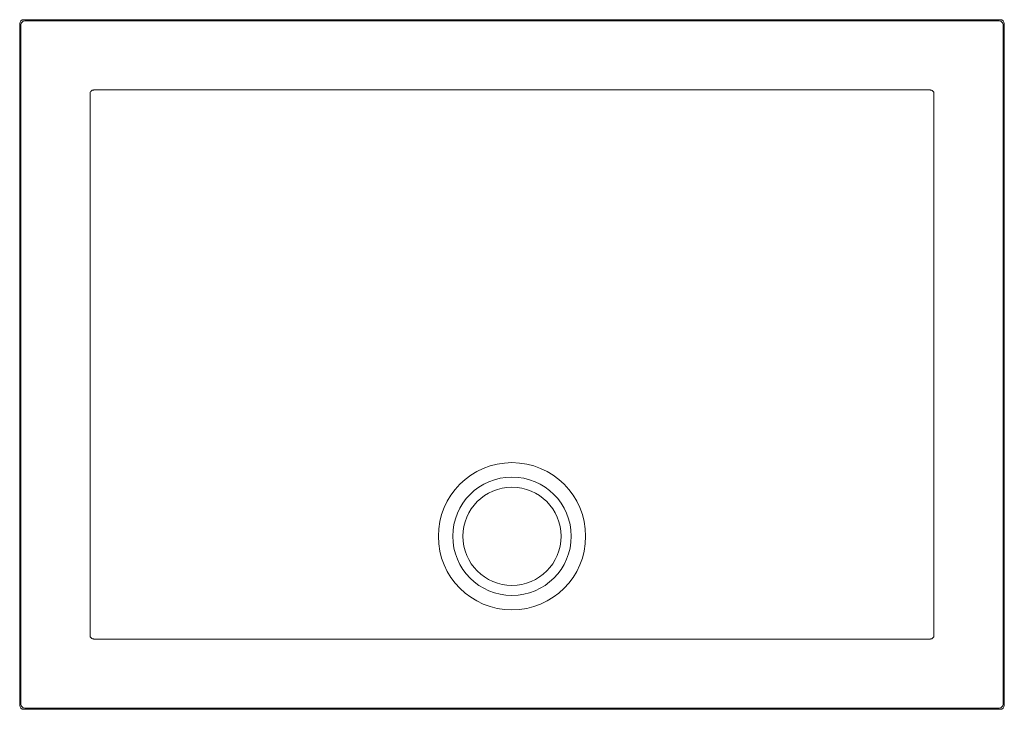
# Model space of a CAD drawing. Header units: millimetres. Extents: x 3963.98 to 3964.98, y 2088.48 to 2089.19.
import ezdxf

# ---------------------------------------------------------------- set-up
doc = ezdxf.new("R2010")
doc.units = ezdxf.units.MM
doc.layers.add('SANINDUSA', color=3, linetype='Continuous')

msp = doc.modelspace()

# ---------------------------------------------------------------- linework, layer by layer
at = {"layer": 'SANINDUSA', "linetype": 'Continuous', "lineweight": 15}
for p, q in [((3964.9773, 2089.1862), (3963.9827, 2089.1862)), ((3963.9787, 2089.1822), (3963.9787, 2088.4876)), ((3963.9927, 2089.185), (3964.9673, 2089.185)), ((3964.9813, 2088.4876), (3964.9813, 2089.1822)), ((3963.9799, 2088.4976), (3963.9799, 2089.1722)), ((3964.9801, 2089.1722), (3964.9801, 2088.4976)), ((3964.9673, 2088.4848), (3963.9927, 2088.4848)), ((3963.9827, 2088.4836), (3964.9773, 2088.4836))]:
    msp.add_line(p, q, dxfattribs=at)
at = {"layer": 'SANINDUSA', "linetype": 'Continuous', "lineweight": 15, "flags": 128}
msp.add_lwpolyline([(3964.9097, 2088.6599), (3964.9097, 2088.6679), (3964.9097, 2088.6999), (3964.9097, 2088.8279), (3964.9097, 2089.1095)], dxfattribs=at)
at = {"layer": 'SANINDUSA', "linetype": 'Continuous', "lineweight": 15}
for radius in [0.075, 0.0603, 0.05]:
    msp.add_circle((3964.48, 2088.6599), radius, dxfattribs=at)
for centre, start, end in [((3963.9839, 2089.181), 90.0204, 179.9796), ((3964.9761, 2089.181), 0.0204, 89.9796), ((3963.9839, 2088.4888), 180.0204, 269.9796), ((3964.9761, 2088.4888), 270.0204, 359.9796)]:
    msp.add_arc(centre, 0.004, start, end, dxfattribs=at)
for centre, major_axis, ratio, start_param, end_param in [((3963.9827, 2089.1822), (-0.00283, 0.00283), 0.999695, 5.497939, 7.068431), ((3964.9773, 2089.1822), (0.00283, 0.00283), 0.999695, 5.497939, 7.068431), ((3963.9887, 2089.1722), (0, 0.7127), 0.012342, 1.558455, 1.570796), ((3963.9927, 2089.1762), (0.7127, 0), 0.012342, 1.570796, 1.583137), ((3964.9673, 2089.1762), (0.7127, 0), 0.012342, 1.558455, 1.570796), ((3964.9713, 2089.1722), (0, 0.7127), 0.012342, 4.712389, 4.72473), ((3963.9887, 2088.4976), (0, 0.7127), 0.012342, 1.570796, 1.583137), ((3964.9713, 2088.4976), (0, 0.7127), 0.012342, 4.700048, 4.712389), ((3963.9827, 2088.4876), (-0.00283, -0.00283), 0.999695, 5.497939, 7.068431), ((3963.9927, 2088.4936), (0.7127, 0), 0.012342, 4.700048, 4.712389), ((3964.9673, 2088.4936), (0.7127, 0), 0.012342, 4.712389, 4.72473), ((3964.9773, 2088.4876), (0.00283, -0.00283), 0.999695, 5.497939, 7.068431)]:
    msp.add_ellipse(centre, major_axis=major_axis, ratio=ratio, start_param=start_param, end_param=end_param, dxfattribs=at)
for points, knots in [([(3964.0541, 2089.1146), (3964.0538, 2089.1146), (3964.0536, 2089.1145), (3964.0531, 2089.1144), (3964.0529, 2089.1144), (3964.0524, 2089.1142), (3964.0522, 2089.1141), (3964.0518, 2089.1138), (3964.0516, 2089.1136), (3964.0511, 2089.1131), (3964.0508, 2089.1127), (3964.0505, 2089.112), (3964.0505, 2089.1118), (3964.0504, 2089.1113), (3964.0503, 2089.1111), (3964.0503, 2089.1108)], [0, 0, 0, 0, 0.125, 0.125, 0.25, 0.25, 0.375, 0.375, 0.5, 0.5, 0.75, 0.75, 0.875, 0.875, 1, 1, 1, 1]), ([(3964.0503, 2089.1095), (3964.0503, 2089.0346), (3964.0503, 2088.9596), (3964.0503, 2088.8098), (3964.0503, 2088.7348), (3964.0503, 2088.6599)], [0, 0, 0, 0, 0.5, 0.5, 1, 1, 1, 1]), ([(3964.48, 2089.1146), (3964.4092, 2089.1146), (3964.3385, 2089.1146), (3964.1969, 2089.1146), (3964.1262, 2089.1146), (3964.0554, 2089.1146)], [0, 0, 0, 0, 0.5, 0.5, 1, 1, 1, 1]), ([(3964.9046, 2089.1146), (3964.8338, 2089.1146), (3964.7631, 2089.1146), (3964.6215, 2089.1146), (3964.5508, 2089.1146), (3964.48, 2089.1146)], [0, 0, 0, 0, 0.5, 0.5, 1, 1, 1, 1]), ([(3964.9097, 2089.1108), (3964.9097, 2089.1111), (3964.9096, 2089.1113), (3964.9095, 2089.1118), (3964.9095, 2089.112), (3964.9093, 2089.1125), (3964.9092, 2089.1127), (3964.9089, 2089.1131), (3964.9088, 2089.1133), (3964.9082, 2089.1138), (3964.9078, 2089.1141), (3964.9071, 2089.1144), (3964.9069, 2089.1144), (3964.9064, 2089.1145), (3964.9062, 2089.1146), (3964.9059, 2089.1146)], [0, 0, 0, 0, 0.125, 0.125, 0.25, 0.25, 0.375, 0.375, 0.5, 0.5, 0.75, 0.75, 0.875, 0.875, 1, 1, 1, 1]), ([(3964.0503, 2088.559), (3964.0503, 2088.5587), (3964.0504, 2088.5585), (3964.0505, 2088.558), (3964.0505, 2088.5578), (3964.0507, 2088.5573), (3964.0508, 2088.5571), (3964.0511, 2088.5567), (3964.0513, 2088.5565), (3964.0518, 2088.556), (3964.0522, 2088.5557), (3964.0529, 2088.5554), (3964.0531, 2088.5554), (3964.0536, 2088.5553), (3964.0538, 2088.5552), (3964.0541, 2088.5552)], [0, 0, 0, 0, 0.125, 0.125, 0.25, 0.25, 0.375, 0.375, 0.5, 0.5, 0.75, 0.75, 0.875, 0.875, 1, 1, 1, 1]), ([(3964.0554, 2088.5552), (3964.0908, 2088.5552), (3964.1262, 2088.5552), (3964.1969, 2088.5552), (3964.2323, 2088.5552), (3964.2854, 2088.5552), (3964.3031, 2088.5552), (3964.3385, 2088.5551), (3964.3562, 2088.5551), (3964.3827, 2088.5551), (3964.3915, 2088.5551), (3964.4092, 2088.5551), (3964.4181, 2088.5551), (3964.4446, 2088.5551), (3964.4623, 2088.5551), (3964.4977, 2088.5551), (3964.5154, 2088.5551), (3964.5419, 2088.5551), (3964.5508, 2088.5551), (3964.5685, 2088.5551), (3964.5773, 2088.5551), (3964.6038, 2088.5551), (3964.6215, 2088.5551), (3964.6569, 2088.5552), (3964.6746, 2088.5552), (3964.7277, 2088.5552), (3964.7631, 2088.5552), (3964.8338, 2088.5552), (3964.8692, 2088.5552), (3964.9046, 2088.5552)], [0, 0, 0, 0, 0.125, 0.125, 0.25, 0.25, 0.3125, 0.3125, 0.375, 0.375, 0.40625, 0.40625, 0.4375, 0.4375, 0.5, 0.5, 0.5625, 0.5625, 0.59375, 0.59375, 0.625, 0.625, 0.6875, 0.6875, 0.75, 0.75, 0.875, 0.875, 1, 1, 1, 1]), ([(3964.906, 2088.5552), (3964.9062, 2088.5552), (3964.9064, 2088.5553), (3964.9069, 2088.5554), (3964.9072, 2088.5554), (3964.9076, 2088.5556), (3964.9078, 2088.5557), (3964.9082, 2088.556), (3964.9084, 2088.5562), (3964.9089, 2088.5567), (3964.9092, 2088.5571), (3964.9095, 2088.5578), (3964.9095, 2088.558), (3964.9096, 2088.5585), (3964.9097, 2088.5587), (3964.9097, 2088.559)], [0, 0, 0, 0, 0.125, 0.125, 0.25, 0.25, 0.375, 0.375, 0.5, 0.5, 0.75, 0.75, 0.875, 0.875, 1, 1, 1, 1])]:
    msp.add_open_spline(points, degree=3, knots=knots, dxfattribs=at)
for points in [[(3964.0503, 2089.1108), (3964.0503, 2089.1104), (3964.0503, 2089.1099), (3964.0503, 2089.1095)], [(3964.0554, 2089.1146), (3964.055, 2089.1146), (3964.0545, 2089.1146), (3964.0541, 2089.1146)], [(3964.9059, 2089.1146), (3964.9055, 2089.1146), (3964.905, 2089.1146), (3964.9046, 2089.1146)], [(3964.9097, 2089.1095), (3964.9097, 2089.1099), (3964.9097, 2089.1104), (3964.9097, 2089.1108)], [(3964.0503, 2088.6599), (3964.0503, 2088.6267), (3964.0503, 2088.5935), (3964.0503, 2088.5603)], [(3964.9097, 2088.5603), (3964.9097, 2088.5935), (3964.9097, 2088.6267), (3964.9097, 2088.6599)], [(3964.0503, 2088.5603), (3964.0503, 2088.5599), (3964.0503, 2088.5594), (3964.0503, 2088.559)], [(3964.0541, 2088.5552), (3964.0545, 2088.5552), (3964.055, 2088.5552), (3964.0554, 2088.5552)], [(3964.9046, 2088.5552), (3964.905, 2088.5552), (3964.9055, 2088.5552), (3964.906, 2088.5552)], [(3964.9097, 2088.559), (3964.9097, 2088.5594), (3964.9097, 2088.5599), (3964.9097, 2088.5603)]]:
    msp.add_open_spline(points, degree=3, dxfattribs=at)

doc.saveas('drawing.dxf')
